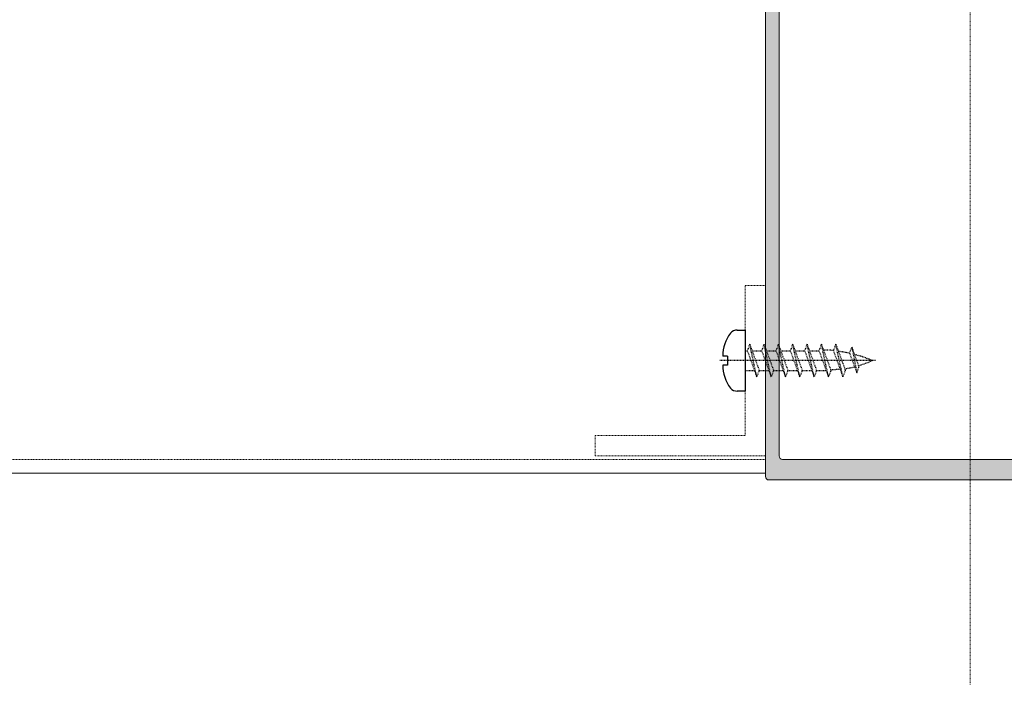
# Model space of a CAD drawing. Header units: millimetres. Extents: x -226731 to 126254, y -16359 to 60195.
# Tile 43 of 256: x -165511 to -165367, y 20748 to 20846. Entities that reach past the tile are written whole.
import ezdxf

# ---------------------------------------------------------------- set-up
doc = ezdxf.new("R2010")
doc.units = ezdxf.units.MM
doc.header["$LTSCALE"] = 0.1
doc.header["$MEASUREMENT"] = 0
doc.linetypes.add('CENTER', pattern=[2, 1.25, -0.25, 0.25, -0.25])
doc.linetypes.add('HIDDEN', pattern=[0.375, 0.25, -0.125])
for name, color, linetype, lineweight in [('01. Aluminium (Main Structure)', 6, 'Continuous', 5), ('2_Centerline', 1, 'CENTER', 15), ('3_Hatch', 8, 'Continuous', 0)]:
    doc.layers.add(name, color=color, linetype=linetype, lineweight=lineweight)
doc.layers.add('CENTER LINE', color=8, linetype='CENTER')
doc.layers.add('HARDWARES', color=7, linetype='Continuous')

# ---------------------------------------------------------------- blocks, each defined once
blk = doc.blocks.new('*U429')
at = {"layer": '3_Hatch'}
h = blk.add_hatch(color=8, dxfattribs=at)
h.dxf.hatch_style = 1
h.paths.add_polyline_path([(-4.22, 77.48), (-3.91, 77.79), (-3.91, 81.75), (-4.5, 82.78), (-4.5, 116.97), (-4.46, 117.16), (-4.35, 117.32), (-4.21, 117.43), (-4, 117.47), (4, 117.47), (4.19, 117.43), (4.35, 117.32), (4.46, 117.16), (4.52, 116.97), (4.52, 82.78), (3.89, 81.75), (3.89, 77.79), (4.21, 77.48), (4.3, 77.33), (4.3, 77.18), (4.21, 77.04), (3.89, 76.74), (3.89, 72.78), (4.52, 71.75), (4.52, 65.75), (4.46, 65.57), (4.35, 65.41), (4.19, 65.3), (4, 65.26), (-4, 65.26), (-4.21, 65.3), (-4.35, 65.41), (-4.46, 65.57), (-4.5, 65.75), (-4.5, 71.75), (-3.91, 72.78), (-3.91, 76.74), (-4.22, 77.04), (-4.28, 77.18), (-4.28, 77.33)], flags=16)
h.paths.add_polyline_path([(10.04, 65.44), (9.98, 65.26), (9.97, 65.08), (9.86, 64.91), (9.69, 64.8), (9.51, 64.77), (7, 64.77), (6.82, 64.8), (6.64, 64.91), (6.53, 65.08), (6.51, 65.26), (6.51, 116.97), (6.53, 117.16), (6.64, 117.32), (6.82, 117.43), (7, 117.47), (11.89, 117.47), (12.18, 117.78), (12.33, 117.87), (12.47, 117.87), (12.6, 117.78), (12.93, 117.47), (27.5, 117.47), (27.69, 117.43), (27.87, 117.32), (27.96, 117.16), (28, 116.97), (28, 112.48), (27.96, 112.27), (27.87, 112.11), (27.69, 112), (27.5, 111.96), (18.82, 111.96), (18.62, 111.93), (18.45, 111.82), (18.34, 111.65), (18.3, 111.45), (18.3, 105.98), (18.34, 105.78), (18.45, 105.6), (18.62, 105.51), (18.82, 105.47), (21.8, 105.47), (22, 105.51), (22.16, 105.6), (22.27, 105.78), (22.29, 105.98), (22.29, 106.46), (22.27, 106.66), (22.16, 106.81), (22, 106.92), (21.8, 106.97), (20.81, 106.97), (20.61, 107.01), (20.46, 107.12), (20.35, 107.26), (20.3, 107.47), (20.3, 109.46), (20.35, 109.66), (20.46, 109.81), (20.61, 109.92), (20.81, 109.97), (23.64, 109.97), (23.94, 110.28), (24.08, 110.35), (24.23, 110.35), (24.36, 110.28), (24.69, 109.97), (27.5, 109.97), (27.69, 109.92), (27.87, 109.81), (27.96, 109.66), (28, 109.46), (28, 107.47), (27.96, 107.26), (27.87, 107.12), (27.69, 107.01), (27.5, 106.97), (26.52, 106.97), (26.31, 106.92), (26.17, 106.81), (26.06, 106.66), (26, 106.46), (26, 105.98), (26.06, 105.78), (26.17, 105.6), (26.31, 105.51), (26.52, 105.47), (29.51, 105.47), (29.7, 105.51), (29.86, 105.6), (29.97, 105.78), (29.99, 105.98), (29.97, 200.47), (29.86, 200.65), (29.78, 200.7), (29.7, 200.76), (29.61, 200.77), (29.51, 200.78), (-29.51, 200.78), (-29.71, 200.76), (-29.86, 200.65), (-29.97, 200.47), (-30.01, 200.3), (-30.01, 105.98), (-29.97, 105.78), (-29.86, 105.6), (-29.71, 105.51), (-29.51, 105.47), (-26.5, 105.47), (-26.31, 105.51), (-26.15, 105.6), (-26.04, 105.78), (-26, 105.98), (-26, 106.46), (-26.04, 106.66), (-26.15, 106.81), (-26.31, 106.92), (-26.5, 106.97), (-27.52, 106.97), (-27.69, 107.01), (-27.87, 107.12), (-27.98, 107.26), (-28.01, 107.47), (-28.01, 109.46), (-27.98, 109.66), (-27.87, 109.81), (-27.69, 109.92), (-27.52, 109.97), (-24.69, 109.97), (-24.37, 110.28), (-24.25, 110.35), (-24.06, 110.35), (-23.94, 110.28), (-23.63, 109.97), (-20.81, 109.97), (-20.61, 109.92), (-20.44, 109.81), (-20.33, 109.66), (-20.3, 109.46), (-20.3, 107.47), (-20.33, 107.26), (-20.44, 107.12), (-20.61, 107.01), (-20.81, 106.97), (-21.82, 106.97), (-22.02, 106.92), (-22.16, 106.81), (-22.27, 106.66), (-22.31, 106.46), (-22.31, 105.98), (-22.27, 105.78), (-22.16, 105.6), (-22.02, 105.51), (-21.82, 105.47), (-18.8, 105.47), (-18.61, 105.51), (-18.45, 105.6), (-18.34, 105.78), (-18.3, 105.98), (-18.3, 111.45), (-18.34, 111.65), (-18.45, 111.82), (-18.61, 111.93), (-18.8, 111.96), (-27.52, 111.96), (-27.69, 112), (-27.87, 112.11), (-27.98, 112.27), (-28.01, 112.48), (-28.01, 116.97), (-27.98, 117.16), (-27.87, 117.32), (-27.69, 117.43), (-27.52, 117.47), (-12.93, 117.47), (-12.62, 117.78), (-12.49, 117.87), (-12.34, 117.87), (-12.18, 117.78), (-11.87, 117.47), (-7, 117.47), (-6.8, 117.43), (-6.66, 117.32), (-6.55, 117.16), (-6.51, 116.97), (-6.51, 65.26), (-6.55, 65.08), (-6.66, 64.91), (-6.8, 64.8), (-7, 64.77), (-9.51, 64.77), (-9.71, 64.8), (-9.86, 64.91), (-9.97, 65.08), (-10, 65.26), (-10.04, 65.44), (-10.15, 65.63), (-10.31, 65.74), (-10.5, 65.75), (-11.5, 65.75), (-11.7, 65.74), (-11.85, 65.63), (-11.96, 65.44), (-12.01, 65.26), (-12.01, 63.25), (-11.96, 63.07), (-11.85, 62.9), (-11.7, 62.79), (-11.5, 62.77), (-0.53, 62.77), (-0.2, 63.07), (-0.07, 63.14), (0.07, 63.14), (0.22, 63.07), (0.51, 62.77), (11.5, 62.77), (11.69, 62.79), (11.85, 62.9), (11.96, 63.07), (12.01, 63.25), (12.01, 65.26), (11.96, 65.44), (11.85, 65.63), (11.69, 65.74), (11.5, 65.75), (10.5, 65.75), (10.3, 65.74), (10.15, 65.63)])
h.paths.add_polyline_path([(28, 197.28), (27.96, 197.47), (27.87, 197.65), (27.69, 197.76), (27.5, 197.8), (-27.52, 197.8), (-27.69, 197.76), (-27.87, 197.65), (-27.98, 197.47), (-28.01, 197.28), (-28.01, 119.97), (-27.98, 119.77), (-27.87, 119.63), (-27.69, 119.52), (-27.52, 119.46), (27.5, 119.46), (27.69, 119.52), (27.87, 119.63), (27.96, 119.77), (28, 119.97)], flags=16)
at = {"layer": '01. Aluminium (Main Structure)', "color": 8, "linetype": 'ByBlock'}
for p, q in [((-29.51, 200.78), (29.51, 200.78)), ((29.51, 200.78), (29.7, 200.76)), ((29.7, 200.76), (29.86, 200.65)), ((29.86, 200.65), (29.97, 200.47)), ((29.97, 200.47), (29.99, 200.3)), ((29.99, 200.3), (29.99, 105.98)), ((-27.52, 197.8), (27.5, 197.8)), ((27.5, 197.8), (27.69, 197.76)), ((27.69, 197.76), (27.87, 197.65)), ((27.87, 197.65), (27.96, 197.47)), ((27.96, 197.47), (28, 197.28)), ((28, 197.28), (28, 119.97))]:
    blk.add_line(p, q, dxfattribs=at)
at = {"layer": '2_Centerline', "color": 8, "ltscale": 0.25}
blk.add_line((0, 230.78), (0, 0), dxfattribs=at)
at = {"layer": '3_Hatch', "color": 8}
blk.add_line((29.99, 199.78), (1150, 199.78), dxfattribs=at)
at = {"layer": '3_Hatch', "color": 8, "linetype": 'HIDDEN', "ltscale": 5}
for p, q in [((29.99, 197.78), (1150, 197.78)), ((54.99, 197.28), (29.99, 197.28)), ((29.99, 197.28), (29.99, 172.28)), ((54.99, 197.28), (54.99, 194.28)), ((32.99, 194.28), (32.99, 172.28)), ((54.99, 194.28), (32.99, 194.28)), ((29.99, 172.28), (32.99, 172.28))]:
    blk.add_line(p, q, dxfattribs=at)
at = {"layer": 'CENTER LINE', "color": 8, "linetype": 'CENTER'}
blk.add_line((13.86, 183.28), (36.76, 183.28), dxfattribs=at)
at = {"layer": 'HARDWARES', "color": 8, "linetype": 'Continuous'}
for p, q in [((32.99, 187.77), (34.14, 187.77)), ((32.99, 178.8), (32.99, 187.77)), ((35.6, 182.62), (35.6, 183.95)), ((35.6, 183.95), (36.26, 183.95)), ((35.6, 182.62), (36.26, 182.62)), ((34.14, 178.8), (32.99, 178.8))]:
    blk.add_line(p, q, dxfattribs=at)
at = {"layer": 'HARDWARES', "color": 8}
for p, q in [((32.99, 178.8), (32.99, 187.77)), ((33.81, 178.8), (32.99, 178.8))]:
    blk.add_line(p, q, dxfattribs=at)
at = {"layer": 'HARDWARES', "color": 8, "linetype": 'HIDDEN'}
for p, q in [((16.62, 185.1), (16.29, 184.19)), ((17.68, 182.21), (16.62, 185.1)), ((17.34, 181.3), (16.62, 185.1)), ((16.29, 184.19), (17.34, 181.3)), ((22.53, 184.72), (21.12, 184.72)), ((24.63, 184.72), (23.23, 184.72)), ((26.73, 184.72), (25.33, 184.72)), ((28.83, 184.72), (27.43, 184.72)), ((30.94, 184.72), (29.53, 184.72)), ((17.68, 182.21), (17.34, 181.3)), ((23.58, 181.84), (22.17, 181.84)), ((25.68, 181.84), (24.27, 181.84)), ((27.78, 181.84), (26.38, 181.84)), ((29.88, 181.84), (28.48, 181.84)), ((31.98, 181.84), (30.58, 181.84)), ((32.99, 181.84), (32.68, 181.84))]:
    blk.add_line(p, q, dxfattribs=at)
for points in [[(19.71, 180.86), (20.06, 181.82), (18.66, 185.66), (19.71, 180.86), (18.31, 184.7), (18.66, 185.66)], [(21.82, 180.88), (22.17, 181.84), (20.77, 185.68), (21.82, 180.88), (20.42, 184.72), (20.77, 185.68)], [(23.92, 180.88), (24.27, 181.84), (22.88, 185.68), (23.92, 180.88), (22.53, 184.72), (22.88, 185.68)], [(26.03, 180.88), (26.38, 181.84), (24.98, 185.68), (26.03, 180.88), (24.63, 184.72), (24.98, 185.68)], [(28.13, 180.88), (28.48, 181.84), (27.08, 185.68), (28.13, 180.88), (26.73, 184.72), (27.08, 185.68)], [(30.23, 180.88), (30.58, 181.84), (29.18, 185.68), (30.23, 180.88), (28.83, 184.72), (29.18, 185.68)], [(32.33, 180.88), (32.68, 181.84), (31.29, 185.68), (32.33, 180.88), (30.94, 184.72), (31.29, 185.68)], [(32.99, 184.72), (31.64, 184.72)]]:
    blk.add_lwpolyline(points, dxfattribs=at)
at = {"layer": 'HARDWARES', "color": 8, "linetype": 'Continuous'}
for centre, radius, start, end in [((34.14, 186.4), 1.37, 41.7376, 90), ((30.69, 183.99), 5.57, 359.5407, 36.6338), ((30.69, 182.58), 5.57, 323.3662, 0.4593), ((34.14, 180.17), 1.37, 270, 318.2624)]:
    blk.add_arc(centre, radius, start, end, dxfattribs=at)
at = {"layer": 'HARDWARES', "color": 8, "linetype": 'HIDDEN'}
for centre, start, end in [((21.18, 167.94), 106.6931, 113.9435), ((21.18, 167.94), 99.5795, 104.5622), ((21.19, 167.85), 92.508, 97.2926), ((21.18, 198.63), 246.0565, 255.4243), ((21.18, 198.63), 257.9668, 263.6815), ((21.19, 198.55), 266.0961, 271.0584)]:
    blk.add_arc(centre, 16.79, start, end, dxfattribs=at)

msp = doc.modelspace()

# ---------------------------------------------------------------- block references
at = {"layer": '3_Hatch', "color": 8, "rotation": 179.9999999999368}
msp.add_blockref('*U429', (-165371.95, 20978.95), dxfattribs=at)

doc.saveas('drawing.dxf')
